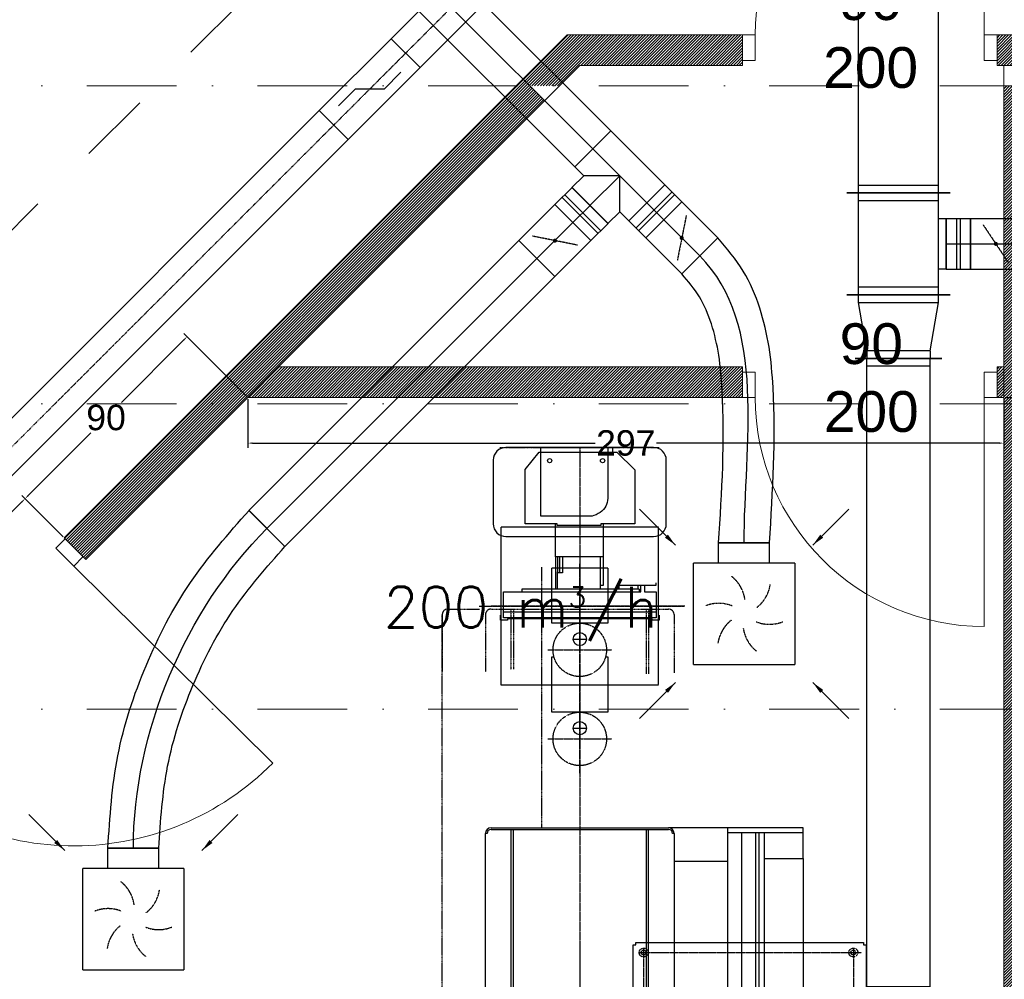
# Model space of a CAD drawing. Header units: millimetres. Extents: x -4612887 to -4536833, y -5457376 to -5415716.
# Tile 105 of 144: x -4585322 to -4581453, y -5433426 to -5429654. Entities that reach past the tile are written whole.
import ezdxf

# ---------------------------------------------------------------- set-up
doc = ezdxf.new("R2010")
doc.units = ezdxf.units.MM
doc.header["$MEASUREMENT"] = 0
for name, pattern in [('AXES', [2, 1.25, -0.25, 0.25, -0.25]), ('CACHE', [0.375, 0.25, -0.125]), ('CONTINU', [0]), ('DASHDOT', [1, 0.5, -0.25, 0, -0.25]), ('DASHED', [0.75, 0.5, -0.25]), ('DISCONTINU', [0.75, 0.5, -0.25]), ('DOT_CENTER', [2, 1.25, -0.25, 0.25, -0.25]), ('Kropki i Kreski', [670.277762, 352.777767, -176.388884, 0, -141.111112]), ('Przerywana', [564.444447, 282.222223, -282.222223])]:
    doc.linetypes.add(name, pattern=pattern)
doc.layers.get('0').update_dxf_attribs({"color": 8, "lineweight": 18})
for name, color, linetype in [('ENCOMBREMENT', 3, 'DISCONTINU'), ('FLUID-N1-SYM', 7, 'Continuous'), ('FLUID-N3-SYM', 7, 'Continuous'), ('FLUID-W3-SYM', 7, 'Continuous'), ('LOC', 4, 'CONTINU'), ('PLAN', 7, 'CONTINU'), ('RESERV', 2, 'CONTINU'), ('RESERVATIONS', 2, 'Continuous'), ('T-ELEVATRIC', 2, 'Continuous')]:
    doc.layers.add(name, color=color, linetype=linetype)
for name, color, linetype, lineweight in [('FLUID-N1', 7, 'Continuous', 30), ('FLUID-N3', 7, 'Continuous', 30), ('FLUID-W3', 7, 'Continuous', 30), ('FLUID-W3-160-ARRGR', 7, 'Continuous', 25), ('FLUID-Zmiany', 7, 'Continuous', 50), ('Osie', 8, 'Continuous', 18), ('TECHNOLOGIA', 8, 'Continuous', 18), ('Wymiarowanie', 8, 'Continuous', 18), ('Ściany wewnętrzne', 7, 'Continuous', 18)]:
    doc.layers.add(name, color=color, linetype=linetype, lineweight=lineweight)
doc.styles.add('ARIAL', font='arial.ttf')
doc.styles.add('FDBES', font='simplex.shx')
doc.linetypes.add('ZIGZAG', pattern='A,0.0001,-0.2,[131,ltypeshp.shx,S=0.2,R=0,X=-0.2,Y=0],-0.4,[131,ltypeshp.shx,S=0.2,R=180,X=0.2,Y=0],-0.2', length=0.8001)
doc.dimstyles.new('FDBES', dxfattribs={"dimscale": 50, "dimtxt": 4, "dimasz": 2.5, "dimexe": 0.8, "dimexo": 2, "dimgap": 1, "dimtad": 1, "dimdsep": 46, "dimtxsty": 'FDBES', "dimcen": 2.5, "dimclrd": 4, "dimclre": 5, "dimadec": 0, "dimazin": 0, "dimtfac": 1, "dimtmove": 0, "dimatfit": 3, "dimfxl": 1, "dimarcsym": 0})
doc.dimstyles.get("Standard").update_dxf_attribs({"dimscale": 100, "dimtxt": 1, "dimasz": 0.18, "dimexe": 0.18, "dimexo": 0.0625, "dimgap": 0.09, "dimtad": 0, "dimtih": 1, "dimtoh": 1, "dimdec": 0, "dimlfac": 0.1, "dimzin": 0, "dimdsep": 46, "dimtxsty": 'ARIAL', "dimcen": 0.09, "dimclrt": 2, "dimadec": 0, "dimazin": 0, "dimtfac": 1, "dimtdec": 4, "dimtofl": 0, "dimtmove": 0, "dimatfit": 3, "dimfxl": 1, "dimtolj": 1, "dimtzin": 0, "dimarcsym": 0})

# ---------------------------------------------------------------- blocks, each defined once
blk = doc.blocks.new('*U538')
at = {"color": 0, "linetype": 'ByBlock', "lineweight": -2}
for p, q in [((-199, -199), (-199, 199)), ((199, 199), (-199, 199)), ((199, 199), (199, -199)), ((-199, -199), (199, -199)), ((-100, -199), (-100, -279)), ((100, -199), (100, -279))]:
    blk.add_line(p, q, dxfattribs=at)
at = {"color": 22, "linetype": 'Continuous', "lineweight": -2}
blk.add_line((100, -279), (-100, -279), dxfattribs=at)
at = {"color": 7, "linetype": 'DASHED'}
for centre, start, end in [((-135.9, 36.4), 8.1986, 51.8014), ((-36.4, 135.9), 308.1986, 351.8014), ((-99.5, -99.5), 68.1986, 111.8014), ((36.4, -135.9), 128.1986, 171.8014), ((99.5, 99.5), 248.1986, 291.8014), ((135.9, -36.4), 188.1986, 231.8014)]:
    blk.add_arc(centre, 140.7, start, end, dxfattribs=at)
blk = doc.blocks.new('*U540')
at = {"color": 0, "linetype": 'ByBlock', "lineweight": -2}
for p, q in [((-199, -199), (-199, 199)), ((199, 199), (-199, 199)), ((199, 199), (199, -199)), ((-199, -199), (199, -199)), ((-100, -199), (-100, -279)), ((100, -199), (100, -279))]:
    blk.add_line(p, q, dxfattribs=at)
at = {"color": 22, "linetype": 'Continuous', "lineweight": -2}
blk.add_line((100, -279), (-100, -279), dxfattribs=at)
at = {"color": 7, "linetype": 'DASHED'}
for centre, start, end in [((-135.9, 36.4), 8.1986, 51.8014), ((-36.4, 135.9), 308.1986, 351.8014), ((-99.5, -99.5), 68.1986, 111.8014), ((36.4, -135.9), 128.1986, 171.8014), ((99.5, 99.5), 248.1986, 291.8014), ((135.9, -36.4), 188.1986, 231.8014)]:
    blk.add_arc(centre, 140.7, start, end, dxfattribs=at)
blk = doc.blocks.new('*U530')
at = {"color": 22, "linetype": 'Continuous', "lineweight": -2}
for p, q in [((-2450, -100), (-2450, 100)), ((2450, 100), (2450, -100))]:
    blk.add_line(p, q, dxfattribs=at)
at = {"color": 0, "linetype": 'ByBlock', "lineweight": -2}
for p, q in [((-2450, 100), (2450, 100)), ((-2450, -100), (2450, -100))]:
    blk.add_line(p, q, dxfattribs=at)
at = {"layer": 'FLUID-W3-SYM', "color": 7, "linetype": 'Continuous'}
blk.add_line((-2450, 0), (2450, 0), dxfattribs=at)
blk = doc.blocks.new('*U534')
at = {"color": 22, "linetype": 'Continuous', "lineweight": -2}
for p, q in [((-100, 165), (100, 165)), ((-150, -100), (-150, 100)), ((150, 100), (150, -100))]:
    blk.add_line(p, q, dxfattribs=at)
at = {"color": 0, "linetype": 'ByBlock', "lineweight": -2}
for p, q in [((-100, 165), (-100, 100)), ((100, 100), (100, 165)), ((-100, 100), (-150, 100)), ((150, 100), (100, 100)), ((150, -100), (-150, -100))]:
    blk.add_line(p, q, dxfattribs=at)
at = {"color": 7, "linetype": 'Continuous'}
for p, q in [((-100, 100), (0, 0)), ((0, 0), (100, 100))]:
    blk.add_line(p, q, dxfattribs=at)
at = {"layer": 'FLUID-W3-SYM', "color": 7, "linetype": 'Continuous'}
for p, q in [((0, 0), (0, 165)), ((-150, 0), (150, 0))]:
    blk.add_line(p, q, dxfattribs=at)
blk = doc.blocks.new('*U533')
at = {"color": 22, "linetype": 'Continuous', "lineweight": -2}
for p, q in [((-100, -100), (-100, 100)), ((100, 100), (100, -100))]:
    blk.add_line(p, q, dxfattribs=at)
at = {"color": 0, "linetype": 'ByBlock', "lineweight": -2}
for p, q in [((-100, 100), (100, 100)), ((-100, -100), (100, -100))]:
    blk.add_line(p, q, dxfattribs=at)
at = {"color": 7, "linetype": 'DASHED'}
blk.add_line((-50, 75), (50, -75), dxfattribs=at)
at = {"color": 7, "linetype": 'Continuous'}
blk.add_lwpolyline([(-4, 0, 8, 8, 1), (4, 0, 8, 8, 1)], format="xyseb", close=True, dxfattribs=at)
at = {"layer": 'FLUID-W3-SYM', "color": 7, "linetype": 'Continuous'}
blk.add_line((-100, 0), (100, 0), dxfattribs=at)
blk = doc.blocks.new('*U532')
at = {"color": 22, "linetype": 'Continuous', "lineweight": -2}
for p, q in [((-47.5, -100), (-47.5, 100)), ((47.5, 100), (47.5, -100))]:
    blk.add_line(p, q, dxfattribs=at)
at = {"color": 0, "linetype": 'ByBlock', "lineweight": -2}
for p, q in [((-47.5, 100), (47.5, 100)), ((-47.5, -100), (47.5, -100))]:
    blk.add_line(p, q, dxfattribs=at)
at = {"color": 7, "linetype": 'Continuous'}
for p, q in [((-7.5, 100), (-7.5, -100)), ((7.5, 100), (7.5, -100))]:
    blk.add_line(p, q, dxfattribs=at)
at = {"layer": 'FLUID-W3-SYM', "color": 7, "linetype": 'Continuous'}
blk.add_line((-47.5, 0), (47.5, 0), dxfattribs=at)
blk = doc.blocks.new('*U536')
at = {"color": 22, "linetype": 'Continuous', "lineweight": -2}
for p, q in [((-100, -100), (-100, 100)), ((100, 100), (100, -100))]:
    blk.add_line(p, q, dxfattribs=at)
at = {"color": 0, "linetype": 'ByBlock', "lineweight": -2}
for p, q in [((-100, 100), (100, 100)), ((-100, -100), (100, -100))]:
    blk.add_line(p, q, dxfattribs=at)
at = {"color": 7, "linetype": 'DASHED'}
blk.add_line((-50, 75), (50, -75), dxfattribs=at)
at = {"color": 7, "linetype": 'Continuous'}
blk.add_lwpolyline([(-4, 0, 8, 8, 1), (4, 0, 8, 8, 1)], format="xyseb", close=True, dxfattribs=at)
at = {"layer": 'FLUID-W3-SYM', "color": 7, "linetype": 'Continuous'}
blk.add_line((-100, 0), (100, 0), dxfattribs=at)
blk = doc.blocks.new('*U531')
at = {"color": 22, "linetype": 'Continuous', "lineweight": -2}
for p, q in [((-47.5, -100), (-47.5, 100)), ((47.5, 100), (47.5, -100))]:
    blk.add_line(p, q, dxfattribs=at)
at = {"color": 0, "linetype": 'ByBlock', "lineweight": -2}
for p, q in [((-47.5, 100), (47.5, 100)), ((-47.5, -100), (47.5, -100))]:
    blk.add_line(p, q, dxfattribs=at)
at = {"color": 7, "linetype": 'Continuous'}
for p, q in [((-7.5, 100), (-7.5, -100)), ((7.5, 100), (7.5, -100))]:
    blk.add_line(p, q, dxfattribs=at)
at = {"layer": 'FLUID-W3-SYM', "color": 7, "linetype": 'Continuous'}
blk.add_line((-47.5, 0), (47.5, 0), dxfattribs=at)
blk = doc.blocks.new('*U535')
at = {"color": 22, "linetype": 'Continuous', "lineweight": -2}
for p, q in [((-750, -100), (-750, 100)), ((750, 100), (750, -100))]:
    blk.add_line(p, q, dxfattribs=at)
at = {"color": 0, "linetype": 'ByBlock', "lineweight": -2}
for p, q in [((-750, 100), (750, 100)), ((-750, -100), (750, -100))]:
    blk.add_line(p, q, dxfattribs=at)
at = {"layer": 'FLUID-W3-SYM', "color": 7, "linetype": 'Continuous'}
blk.add_line((-750, 0), (750, 0), dxfattribs=at)
blk = doc.blocks.new('*U537')
at = {"color": 22, "linetype": 'Continuous', "lineweight": -2}
for p, q in [((-70.7, -70.7), (70.7, 70.7)), ((274.2, -1127.6), (74.2, -1127.6))]:
    blk.add_line(p, q, dxfattribs=at)
at = {"color": 22, "linetype": 'ZIGZAG', "lineweight": -2, "ltscale": 50}
for points in [[(274.2, -1127.6), (287.8, -517.1), (272.1, -359), (235.7, -205.1), (171, -59.6), (70.7, 70.7)], [(74.2, -1127.6), (88.1, -527), (74.5, -390.3), (45.6, -267.2), (-1.6, -160.6), (-70.7, -70.7)]]:
    blk.add_spline(points, degree=3, dxfattribs=at)
at = {"layer": 'FLUID-W3-SYM', "color": 7, "linetype": 'Continuous', "start_tangent": (0, 1), "end_tangent": (-0.707107, 0.707107)}
blk.add_spline([(174.2, -1127.6), (0, 0)], degree=3, dxfattribs=at)
blk = doc.blocks.new('*U539')
at = {"color": 22, "linetype": 'Continuous', "lineweight": -2}
for p, q in [((-70.7, 70.7), (70.7, -70.7)), ((-425.2, -1256.4), (-625.2, -1256.4))]:
    blk.add_line(p, q, dxfattribs=at)
at = {"color": 22, "linetype": 'ZIGZAG', "lineweight": -2, "ltscale": 50}
for points in [[(-625.2, -1256.4), (-586.1, -893), (-475.2, -539.6), (-300.9, -212.8), (-70.7, 70.7)], [(-425.2, -1256.4), (-390.5, -934.4), (-290.8, -617), (-134, -323), (70.7, -70.7)]]:
    blk.add_spline(points, degree=3, dxfattribs=at)
at = {"layer": 'FLUID-W3-SYM', "color": 7, "linetype": 'Continuous', "start_tangent": (0, 1), "end_tangent": (0.707107, 0.707107)}
blk.add_spline([(-525.2, -1256.4), (0, 0)], degree=3, dxfattribs=at)
blk = doc.blocks.new('*U1157')
at = {"color": 134, "linetype": 'Continuous', "lineweight": -2}
for p, q in [((125, 202.5), (125, -202.5)), ((-125, -170), (-125, 170))]:
    blk.add_line(p, q, dxfattribs=at)
at = {"color": 0, "linetype": 'ByBlock', "lineweight": -2}
for p, q in [((-95, 125), (95, 157.5)), ((95, 157.5), (125, 157.5)), ((-95, 125), (-125, 125)), ((-95, -125), (-125, -125)), ((-95, -125), (95, -157.5)), ((95, -157.5), (125, -157.5))]:
    blk.add_line(p, q, dxfattribs=at)
at = {"color": 7, "linetype": 'Continuous'}
for p, q in [((95, 157.5), (95, -157.5)), ((-95, -125), (-95, 125))]:
    blk.add_line(p, q, dxfattribs=at)
blk = doc.blocks.new('*U1155')
at = {"color": 134, "linetype": 'Continuous', "lineweight": -2}
for p, q in [((-200, -202.5), (-200, 202.5)), ((200, 202.5), (200, -202.5)), ((100, -187.5), (-100, -187.5))]:
    blk.add_line(p, q, dxfattribs=at)
at = {"color": 0, "linetype": 'ByBlock', "lineweight": -2}
for p, q in [((-200, 157.5), (200, 157.5)), ((-200, -157.5), (200, -157.5)), ((-100, -187.5), (-100, -157.5)), ((100, -157.5), (100, -187.5))]:
    blk.add_line(p, q, dxfattribs=at)
at = {"color": 7, "linetype": 'Continuous'}
for p, q in [((-170, -157.5), (-170, 157.5)), ((170, 157.5), (170, -157.5))]:
    blk.add_line(p, q, dxfattribs=at)
blk = doc.blocks.new('*U290')
at = {"color": 134, "linetype": 'Continuous', "lineweight": -2}
for p, q in [((-100, -100), (-100, 100)), ((100, 100), (100, -100))]:
    blk.add_line(p, q, dxfattribs=at)
at = {"color": 0, "linetype": 'ByBlock', "lineweight": -2}
for p, q in [((-100, 100), (100, 100)), ((-100, -100), (100, -100))]:
    blk.add_line(p, q, dxfattribs=at)
at = {"color": 7, "linetype": 'DASHED'}
blk.add_line((-50, 75), (50, -75), dxfattribs=at)
at = {"color": 7, "linetype": 'Continuous'}
blk.add_lwpolyline([(-4, 0, 8, 8, 1), (4, 0, 8, 8, 1)], format="xyseb", close=True, dxfattribs=at)
at = {"layer": 'FLUID-N3-SYM', "color": 7, "linetype": 'Continuous'}
blk.add_line((-100, 0), (100, 0), dxfattribs=at)
blk = doc.blocks.new('*U291')
at = {"color": 134, "linetype": 'Continuous', "lineweight": -2}
for p, q in [((-47.5, -100), (-47.5, 100)), ((47.5, 100), (47.5, -100))]:
    blk.add_line(p, q, dxfattribs=at)
at = {"color": 0, "linetype": 'ByBlock', "lineweight": -2}
for p, q in [((-47.5, 100), (47.5, 100)), ((-47.5, -100), (47.5, -100))]:
    blk.add_line(p, q, dxfattribs=at)
at = {"color": 7, "linetype": 'Continuous'}
for p, q in [((-7.5, 100), (-7.5, -100)), ((7.5, 100), (7.5, -100))]:
    blk.add_line(p, q, dxfattribs=at)
at = {"layer": 'FLUID-N3-SYM', "color": 7, "linetype": 'Continuous'}
blk.add_line((-47.5, 0), (47.5, 0), dxfattribs=at)
blk = doc.blocks.new('*U1154')
at = {"color": 134, "linetype": 'Continuous', "lineweight": -2}
for p, q in [((-927.5, -202.5), (-927.5, 202.5)), ((927.5, 202.5), (927.5, -202.5))]:
    blk.add_line(p, q, dxfattribs=at)
at = {"color": 0, "linetype": 'ByBlock', "lineweight": -2}
for p, q in [((-927.5, 157.5), (927.5, 157.5)), ((-927.5, -157.5), (927.5, -157.5))]:
    blk.add_line(p, q, dxfattribs=at)
at = {"color": 7, "linetype": 'Continuous'}
for p, q in [((-897.5, -157.5), (-897.5, 157.5)), ((897.5, 157.5), (897.5, -157.5))]:
    blk.add_line(p, q, dxfattribs=at)
blk = doc.blocks.new('*U965')
at = {"color": 0, "linetype": 'ByBlock', "lineweight": -2}
for p, q in [((-4950, 80), (4950, 80)), ((-4950, -80), (4950, -80))]:
    blk.add_line(p, q, dxfattribs=at)
at = {"color": 162, "linetype": 'Continuous', "lineweight": -2}
blk.add_line((4950, 80), (4950, -80), dxfattribs=at)
at = {"layer": 'FLUID-N1-SYM', "color": 7, "linetype": 'DASHDOT'}
blk.add_line((-4950, 0), (4950, 0), dxfattribs=at)
blk = doc.blocks.new('*U966')
at = {"color": 162, "linetype": 'Continuous', "lineweight": -2}
for p, q in [((-200, -80), (-200, 80)), ((200, 80), (200, -80))]:
    blk.add_line(p, q, dxfattribs=at)
at = {"color": 0, "linetype": 'ByBlock', "lineweight": -2}
for p, q in [((-200, 80), (200, 80)), ((-200, -80), (200, -80))]:
    blk.add_line(p, q, dxfattribs=at)
at = {"layer": 'FLUID-N1-SYM', "color": 7, "linetype": 'DASHDOT'}
blk.add_line((-200, 0), (200, 0), dxfattribs=at)
blk = doc.blocks.new('*U972')
at = {"color": 162, "linetype": 'Continuous', "lineweight": -2}
for p, q in [((-200, -80), (-200, 80)), ((200, 80), (200, -80))]:
    blk.add_line(p, q, dxfattribs=at)
at = {"color": 0, "linetype": 'ByBlock', "lineweight": -2}
for p, q in [((200, 80), (-200, 80)), ((200, -80), (-200, -80))]:
    blk.add_line(p, q, dxfattribs=at)
at = {"color": 7, "linetype": 'Continuous'}
for p, q in [((-40, 40), (-133.3, 40)), ((40, -40), (-40, 40)), ((133.3, -40), (40, -40))]:
    blk.add_line(p, q, dxfattribs=at)
at = {"layer": 'FLUID-N1-SYM', "color": 7, "linetype": 'DASHDOT'}
blk.add_line((200, 0), (-200, 0), dxfattribs=at)
blk = doc.blocks.new('*U1156')
at = {"color": 134, "linetype": 'Continuous', "lineweight": -2}
for p, q in [((-1250, -170), (-1250, 170)), ((1250, 170), (1250, -170))]:
    blk.add_line(p, q, dxfattribs=at)
at = {"color": 0, "linetype": 'ByBlock', "lineweight": -2}
for p, q in [((-1250, 125), (1250, 125)), ((-1250, -125), (1250, -125))]:
    blk.add_line(p, q, dxfattribs=at)
at = {"color": 7, "linetype": 'Continuous'}
for p, q in [((-1220, -125), (-1220, 125)), ((1220, 125), (1220, -125))]:
    blk.add_line(p, q, dxfattribs=at)
blk = doc.blocks.new('d90')
at = {"layer": 'Ściany wewnętrzne', "color": 2, "linetype": 'Continuous'}
for p, q in [((-4582061.6, -5429534.4), (-4582061.6, -5428634.4)), ((-4582961.6, -5429534.4), (-4583011.6, -5429534.4)), ((-4582961.6, -5429634.4), (-4582961.6, -5429534.4)), ((-4582011.6, -5429534.4), (-4582061.6, -5429534.4)), ((-4582061.6, -5429534.4), (-4582061.6, -5429634.4)), ((-4583011.6, -5429634.4), (-4582961.6, -5429634.4)), ((-4582061.6, -5429634.4), (-4582011.6, -5429634.4))]:
    blk.add_line(p, q, dxfattribs=at)
blk.add_arc((-4582061.6, -5429534.4), 900, 90, 180, dxfattribs=at)
blk = doc.blocks.new('d110')
at = {"layer": 'Ściany wewnętrzne', "color": 2, "linetype": 'Continuous'}
for p, q in [((-4582681.7, -5429734.1), (-4582631.7, -5429734.1)), ((-4582631.7, -5429734.1), (-4582631.7, -5429834.1)), ((-4581531.7, -5429834.1), (-4581531.7, -5429734.1)), ((-4581531.7, -5429734.1), (-4581481.7, -5429734.1)), ((-4582631.7, -5429834.1), (-4582681.7, -5429834.1)), ((-4581481.7, -5429834.1), (-4581531.7, -5429834.1)), ((-4581531.7, -5429834.1), (-4581531.7, -5430934.1))]:
    blk.add_line(p, q, dxfattribs=at)
blk.add_arc((-4581531.7, -5429834.1), 1100, 180, 270, dxfattribs=at)
blk = doc.blocks.new('*D1173')
at = {"layer": 'Defpoints', "color": 0}
for p in [(-4581455.7, -5431139), (-4580779.3, -5431139), (-4581455.7, -5436608.5)]:
    blk.add_point(p, dxfattribs=at)
at = {"layer": 'Wymiarowanie', "color": 0, "lineweight": -2}
for p, q in [((-4581449.4, -5431139), (-4580761.3, -5431139)), ((-4580779.3, -5431157), (-4580779.3, -5433813.9)), ((-4580779.3, -5436590.5), (-4580779.3, -5433933.6)), ((-4581449.4, -5436608.5), (-4580761.3, -5436608.5))]:
    blk.add_line(p, q, dxfattribs=at)
at = {"layer": 'Wymiarowanie', "color": 0}
for points in [[(-4580776.3, -5431157), (-4580782.3, -5431157), (-4580779.3, -5431139)], [(-4580782.3, -5436590.5), (-4580776.3, -5436590.5), (-4580779.3, -5436608.5)]]:
    blk.add_solid(points, dxfattribs=at)
at = {"layer": 'Wymiarowanie', "color": 2, "insert": (-4580779.3, -5433873.8), "char_height": 100, "attachment_point": 5, "style": 'ARIAL'}
blk.add_mtext('\\A1;547', dxfattribs=at)
blk = doc.blocks.new('*D1174')
at = {"layer": 'Defpoints', "color": 0}
for p in [(-4584425.7, -5431139), (-4581455.7, -5431139), (-4581455.7, -5431318.2)]:
    blk.add_point(p, dxfattribs=at)
at = {"layer": 'Wymiarowanie', "color": 0, "lineweight": -2}
for p, q in [((-4584425.7, -5431145.3), (-4584425.7, -5431336.2)), ((-4581455.7, -5431145.3), (-4581455.7, -5431336.2)), ((-4584407.7, -5431318.2), (-4583061, -5431318.2)), ((-4581473.7, -5431318.2), (-4582820.4, -5431318.2))]:
    blk.add_line(p, q, dxfattribs=at)
at = {"layer": 'Wymiarowanie', "color": 0}
for points in [[(-4584407.7, -5431315.2), (-4584407.7, -5431321.2), (-4584425.7, -5431318.2)], [(-4581473.7, -5431321.2), (-4581473.7, -5431315.2), (-4581455.7, -5431318.2)]]:
    blk.add_solid(points, dxfattribs=at)
at = {"layer": 'Wymiarowanie', "color": 2, "insert": (-4582940.7, -5431318.2), "char_height": 100, "attachment_point": 5, "style": 'ARIAL'}
blk.add_mtext('\\A1;297', dxfattribs=at)
blk = doc.blocks.new('*D1176')
at = {"layer": 'Defpoints', "color": 0}
for p in [(-4585301.1, -5431536.4), (-4585146.9, -5431690.6), (-4585910.6, -5432624)]:
    blk.add_point(p, dxfattribs=at)
at = {"layer": 'Wymiarowanie', "color": 0, "lineweight": -2}
for p, q in [((-4585151.4, -5431686.2), (-4585313.8, -5431523.7)), ((-4585313.8, -5431549.2), (-4585665.3, -5431900.7)), ((-4586136.9, -5432372.2), (-4585785.4, -5432020.8)), ((-4585915, -5432619.5), (-4586162.3, -5432372.2))]:
    blk.add_line(p, q, dxfattribs=at)
at = {"layer": 'Wymiarowanie', "color": 0}
for points in [[(-4585311.7, -5431551.3), (-4585315.9, -5431547.1), (-4585301.1, -5431536.4)], [(-4586139, -5432370.1), (-4586134.8, -5432374.4), (-4586149.6, -5432385)]]:
    blk.add_solid(points, dxfattribs=at)
at = {"layer": 'Wymiarowanie', "color": 2, "insert": (-4585725.3, -5431960.7), "char_height": 100, "attachment_point": 5, "style": 'ARIAL'}
blk.add_mtext('\\A1;120', dxfattribs=at)
blk = doc.blocks.new('*D1177')
at = {"layer": 'Defpoints', "color": 0}
for p in [(-4584664.7, -5430900), (-4584425.7, -5431139), (-4585146.9, -5431690.6)]:
    blk.add_point(p, dxfattribs=at)
at = {"layer": 'Wymiarowanie', "color": 0, "lineweight": -2}
for p, q in [((-4584430.1, -5431134.6), (-4584677.4, -5430887.3)), ((-4584677.4, -5430912.8), (-4584922.8, -5431158.2)), ((-4585288.4, -5431523.7), (-4585042.9, -5431278.3)), ((-4585151.4, -5431686.2), (-4585313.8, -5431523.7))]:
    blk.add_line(p, q, dxfattribs=at)
at = {"layer": 'Wymiarowanie', "color": 0}
for points in [[(-4584675.3, -5430914.9), (-4584679.5, -5430910.7), (-4584664.7, -5430900)], [(-4585290.5, -5431521.6), (-4585286.2, -5431525.8), (-4585301.1, -5431536.4)]]:
    blk.add_solid(points, dxfattribs=at)
at = {"layer": 'Wymiarowanie', "color": 2, "insert": (-4584982.9, -5431218.2), "char_height": 100, "attachment_point": 5, "style": 'ARIAL'}
blk.add_mtext('\\A1;90', dxfattribs=at)
blk = doc.blocks.new('*X1183')
at = {"color": 0}
for p, q in [((25155.6, 12737.1), (25282.4, 12863.9)), ((25157.6, 12747.9), (25271.6, 12861.9)), ((25259.8, 12832.4), (25292.4, 12865)), ((25281.1, 12844.9), (25301.7, 12865.4)), ((25318.1, 12855.3), (25326.5, 12863.8)), ((25327.7, 12856.1), (25334, 12862.4)), ((25336.6, 12856.2), (25341.2, 12860.8)), ((25345, 12855.7), (25348.1, 12858.8)), ((25154.1, 12717.8), (25219.6, 12783.4)), ((25154.5, 12727.1), (25232, 12804.6)), ((25174.8, 12791.6), (25227.9, 12844.7)), ((25155.7, 12693), (25209.1, 12746.4)), ((25157.1, 12685.5), (25208.3, 12736.8)), ((25158.7, 12678.3), (25208.3, 12727.8)), ((25161.2, 12671.9), (25208.8, 12719.5)), ((25175.1, 12659.3), (25213.2, 12697.4)), ((25182, 12657.4), (25215.2, 12690.6)), ((25190.8, 12657.3), (25215.2, 12681.8))]:
    blk.add_line(p, q, dxfattribs=at)
blk = doc.blocks.new('A$C037368EF')
at = {"layer": 'RESERV', "color": 6}
blk.add_circle((75.5, 75.5), 75.5, dxfattribs=at)
at = {"layer": 'RESERV'}
for centre, radius, start, end in [((90.1, 83.4), 62, 68.2194, 194.8886), ((16.7, 60.8), 15, 195.6208, 26.8285)]:
    blk.add_arc(centre, radius, start, end, dxfattribs=at)
at = {"layer": 'RESERV', "color": 2, "xscale": 0.5, "yscale": 0.5, "zscale": 0.5}
blk.add_blockref('*X1183', (-12576.8, -6282.1), dxfattribs=at)
blk = doc.blocks.new('A$C39C95289')
at = {"layer": 'RESERVATIONS', "color": 6, "linetype": 'Continuous'}
for p, q in [((-600, 10), (-600, 905)), ((-600, 905), (-590, 905)), ((-590, 905), (-590, 915)), ((-590, 915), (-123, 915)), ((-93, 915), (93, 915)), ((123, 915), (590, 915)), ((590, 915), (590, 905)), ((590, 905), (600, 905)), ((600, 905), (600, 10)), ((-590, 10), (-600, 10)), ((-590, 0), (-590, 10)), ((590, 0), (-590, 0)), ((600, 10), (590, 10)), ((590, 10), (590, 0))]:
    blk.add_line(p, q, dxfattribs=at)
blk = doc.blocks.new('PlaqueT90CE')
at = {"layer": 'RESERVATIONS', "color": 6, "linetype": 'AXES'}
for p, q in [((0, 1442.6), (0, -512.6)), ((-587.8, 0), (587.8, 0))]:
    blk.add_line(p, q, dxfattribs=at)
at = {"layer": 'RESERVATIONS', "color": 2, "linetype": 'DOT_CENTER'}
for p, q in [((-108, 1081.6), (-108, 1222.3)), ((108, 1222.3), (108, 1081.6)), ((-96.1, 1181), (-120.3, 1181)), ((-113.4, 1181), (-102.6, 1181)), ((-108, 1088.6), (-108, 1186.4)), ((-108, 1175.6), (-108, 1186.4)), ((119.9, 1181), (95.7, 1181)), ((102.6, 1181), (113.4, 1181)), ((108, 1088.6), (108, 1186.4)), ((108, 1175.6), (108, 1186.4)), ((-95.9, 1101), (-120.3, 1101)), ((-113.4, 1101), (-102.6, 1101)), ((-108, 1095.6), (-108, 1106.4)), ((120.1, 1101), (95.7, 1101)), ((102.6, 1101), (113.4, 1101)), ((108, 1095.6), (108, 1106.4))]:
    blk.add_line(p, q, dxfattribs=at)
at = {"layer": 'RESERVATIONS', "color": 6, "linetype": 'Continuous'}
for p, q in [((-93, 1195), (-123, 1195)), ((-123, 1087), (-123, 1195)), ((-93, 1087), (-93, 1195)), ((93, 1087), (93, 1195)), ((123, 1195), (93, 1195)), ((123, 1087), (123, 1195)), ((-93, 1087), (-123, 1087)), ((123, 1087), (93, 1087))]:
    blk.add_line(p, q, dxfattribs=at)
at = {"layer": 'RESERVATIONS', "color": 3, "linetype": 'AXES'}
for p, q in [((-560, 236.6), (-560, 1107.3)), ((560, 236.6), (560, 1107.3)), ((-578.5, 1075), (574.4, 1075)), ((-195.8, 1021), (-224.2, 1021)), ((-210, 1006.8), (-210, 1035.2)), ((224.2, 1021), (195.8, 1021)), ((210, 1006.8), (210, 1035.2)), ((-210, 482.8), (-210, 511.2)), ((210, 482.8), (210, 511.2)), ((-195.8, 497), (-224.2, 497)), ((224.2, 497), (195.8, 497)), ((-578.5, 251), (574.4, 251)), ((-195.8, 251), (-224.2, 251)), ((-210, 236.8), (-210, 265.2)), ((224.2, 251), (195.8, 251)), ((210, 236.8), (210, 265.2))]:
    blk.add_line(p, q, dxfattribs=at)
at = {"layer": 'RESERVATIONS', "color": 2}
for p, q in [((-195, 1036), (-225, 1036)), ((-225, 1036), (-225, 236)), ((-195, 1036), (-195, 236)), ((-100, 1006), (-100, 1036)), ((100, 1006), (100, 1036)), ((225, 1036), (195, 1036)), ((195, 1036), (195, 236)), ((225, 1036), (225, 236)), ((-195, 236), (-225, 236)), ((-100, 236), (-100, 266)), ((100, 236), (100, 266)), ((225, 236), (195, 236))]:
    blk.add_line(p, q, dxfattribs=at)
at = {"layer": 'RESERVATIONS'}
for p, q in [((-100, 1036), (100, 1036)), ((-100, 1036), (100, 1036)), ((-100, 1006), (100, 1006)), ((-100, 1006), (100, 1006)), ((-100, 266), (100, 266)), ((-100, 236), (100, 236))]:
    blk.add_line(p, q, dxfattribs=at)
at = {"layer": 'RESERVATIONS', "color": 2, "linetype": 'Continuous'}
for centre, radius in [((-108, 1181), 4.5), ((108, 1181), 4.5), ((-108, 1101), 4.5), ((108, 1101), 4.5), ((-210, 1021), 6.8), ((210, 1021), 6.8), ((-210, 497), 6.8), ((210, 497), 6.8), ((-210, 251), 6.8), ((210, 251), 6.8)]:
    blk.add_circle(centre, radius, dxfattribs=at)
at = {"layer": 'RESERVATIONS', "color": 6, "linetype": 'DASHED'}
for centre, radius in [((-560, 1075), 17.5), ((-560, 1075), 9.5), ((560, 1075), 17.5), ((560, 1075), 9.5), ((-560, 251), 17.5), ((-560, 251), 9.5), ((560, 251), 17.5), ((560, 251), 9.5)]:
    blk.add_circle(centre, radius, dxfattribs=at)
at = {"layer": 'RESERVATIONS'}
for name, p in [('A$C037368EF', (-75.5, 1124.5)), ('A$C39C95289', (0, 210))]:
    blk.add_blockref(name, p, dxfattribs=at)
blk = doc.blocks.new('Table ELEVATRICE T90CE')
at = {"layer": 'PLAN', "color": 4, "linetype": 'Continuous'}
for p, q in [((-1030, 878), (-1050, 878)), ((-1050, 878), (-1050, 581)), ((-930, 878), (-1030, 878)), ((-930, 878), (-173, 878)), ((-1050, 581), (-1050, 348.5)), ((-1050, -348.5), (-1050, 348.5)), ((-1028, 370.5), (-114, 370.5)), ((1028, -370.5), (-1028, -370.5))]:
    blk.add_line(p, q, dxfattribs=at)
at = {"layer": 'PLAN', "color": 2, "linetype": 'Continuous'}
for p, q in [((-1030, 878), (-1030, 725)), ((-930, 725), (-930, 878)), ((-1030, 725), (-114, 725)), ((-1030, 725), (-1030, 705)), ((-114, 705), (-1030, 705)), ((-1030, 705), (-1030, 690)), ((-1030, 690), (-114, 690)), ((-1030, 690), (-1030, 581)), ((-1030, 636), (-114, 636)), ((-1050, 581), (-1030, 581)), ((-1030, 581), (-114, 581)), ((-918, 581), (-918, 370.5)), ((-200.4, 270.5), (-1044, 270.5)), ((-1044, -270.5), (1044, -270.5))]:
    blk.add_line(p, q, dxfattribs=at)
at = {"layer": 'PLAN', "color": 2, "linetype": 'DASHED'}
for p, q in [((-1910, -348.5), (-1910, 348.5)), ((-1888, 370.5), (-1659.5, 370.5)), ((-1910, 270.5), (-1655.1, 270.5)), ((-1910, 260.5), (-1655.6, 260.5)), ((-1910, -260.5), (-1674.2, -260.5)), ((-1910, -270.5), (-1672.6, -270.5)), ((-1888, -370.5), (-1663.7, -370.5)), ((-1910, -518.5), (-1910, -394.4)), ((1178, -540.5), (-1888, -540.5)), ((-1888, -540.5), (-1663.7, -540.5))]:
    blk.add_line(p, q, dxfattribs=at)
at = {"layer": 'PLAN', "color": 3, "linetype": 'Continuous'}
for p, q in [((-1044, -348.5), (-1044, 348.5)), ((-1028, 370.5), (-1028, 364.5)), ((-1044, 260.5), (-202.3, 260.5)), ((1044, -260.5), (-1044, -260.5)), ((-1028, -364.5), (-1028, -370.5))]:
    blk.add_line(p, q, dxfattribs=at)
at = {"layer": 'PLAN', "color": 3, "linetype": 'AXES'}
for p, q in [((-1749.7, -125.3), (-1749.7, 125.3)), ((-1399.7, -125.3), (-1399.7, 125.3)), ((-1265.4, 0), (-2087.9, 0))]:
    blk.add_line(p, q, dxfattribs=at)
at = {"layer": 'PLAN', "color": 2, "linetype": 'CACHE'}
for p, q in [((-1722, 101.3), (-1722, 110)), ((-1722, 110), (-1505, 110)), ((-1505, 110), (-1505, -110)), ((-1722, -110), (-1722, -101.3)), ((-1505, -110), (-1722, -110))]:
    blk.add_line(p, q, dxfattribs=at)
at = {"layer": 'PLAN', "color": 6, "linetype": 'AXES'}
blk.add_line((-2128.6, 0), (2173.4, 0), dxfattribs=at)
at = {"layer": 'PLAN', "color": 3}
for p, q in [((-1792, -28.3), (-1792, 28.3)), ((-1442, -28.3), (-1442, 28.3))]:
    blk.add_line(p, q, dxfattribs=at)
at = {"layer": 'PLAN', "color": 6, "linetype": 'DISCONTINU'}
blk.add_line((-2075, -150), (-1050, -150), dxfattribs=at)
at = {"layer": 'PLAN', "color": 4}
blk.add_lwpolyline([(-600, 878), (-600, 1115), (-590, 1115), (-590, 1125), (-123, 1125), (-123, 1195), (-93, 1195), (-93, 1125), (93, 1125), (93, 1195), (123, 1195), (123, 1125), (590, 1125), (590, 1115), (600, 1115), (600, 878)], dxfattribs=at)
at = {"layer": 'PLAN', "color": 2, "linetype": 'CACHE'}
blk.add_lwpolyline([(-1855, -110), (-2072, -110), (-2072, 110), (-1855, 110)], close=True, dxfattribs=at)
for centre in [(-1749.7, 0), (-1399.7, 0)]:
    blk.add_circle(centre, 105, dxfattribs=at)
at = {"layer": 'PLAN', "color": 3}
for centre in [(-1792, 0), (-1442, 0)]:
    blk.add_circle(centre, 25.9, dxfattribs=at)
at = {"layer": 'PLAN', "color": 2, "linetype": 'DASHED'}
for centre, start, end in [((-1888, 348.5), 90, 180), ((-1888, -348.5), 180, 270), ((-1888, -518.5), 180, 270)]:
    blk.add_arc(centre, 22, start, end, dxfattribs=at)
at = {"layer": 'PLAN', "color": 4, "linetype": 'Continuous'}
for centre, start, end in [((-1028, 348.5), 90, 180), ((-1028, -348.5), 180, 270)]:
    blk.add_arc(centre, 22, start, end, dxfattribs=at)
at = {"layer": 'PLAN', "color": 3, "linetype": 'Continuous'}
for centre, start, end in [((-1028, 348.5), 90, 180), ((-1028, -348.5), 180, 270)]:
    blk.add_arc(centre, 16, start, end, dxfattribs=at)
at = {"layer": 'RESERVATIONS'}
blk.add_blockref('PlaqueT90CE', (0, 0), dxfattribs=at)
blk = doc.blocks.new('A$C07BB6E94')
at = {"layer": 'ENCOMBREMENT'}
blk.add_line((0, 81.2), (0, 707.1), dxfattribs=at)
at = {"layer": 'PLAN', "color": 3, "linetype": 'AXES'}
for p, q in [((623.3, 808.2), (623.3, 46.5)), ((623.3, 0), (623.3, 803.9)), ((0, 394.8), (696.4, 394.8))]:
    blk.add_line(p, q, dxfattribs=at)
at = {"layer": 'PLAN', "color": 6, "linetype": 'Continuous'}
for p, q in [((646.7, 694.6), (646.7, 94.8)), ((541.6, 623.5), (556.2, 623.5)), ((19.2, 524.8), (0, 524.8)), ((430.1, 474.5), (487.2, 474.5)), ((487.2, 474.5), (556.2, 474.5)), ((556.2, 307.6), (488.5, 307.6))]:
    blk.add_line(p, q, dxfattribs=at)
at = {"layer": 'PLAN', "color": 6}
for p, q in [((556.2, 628.8), (567.6, 628.8)), ((430.1, 487), (487.2, 487)), ((487.2, 487), (541.8, 487)), ((541.8, 487), (541.8, 474.5)), ((430.1, 326.6), (488.2, 326.6)), ((430.1, 315.3), (492.2, 315.3)), ((488.2, 326.6), (492.2, 326.6)), ((492.2, 326.6), (492.2, 307.6)), ((430.1, 307.6), (488.5, 307.6)), ((430.1, 299.3), (488.5, 299.3)), ((488.5, 299.3), (556.2, 299.3))]:
    blk.add_line(p, q, dxfattribs=at)
at = {"layer": 'PLAN', "color": 2, "linetype": 'CACHE'}
blk.add_line((19.2, 504.7), (19.2, 243.1), dxfattribs=at)
blk.add_lwpolyline([(313.3, 84.8), (933.3, 84.8), (933.3, 704.8), (313.3, 704.8)], close=True, dxfattribs=at)
at = {"layer": 'PLAN', "color": 4}
blk.add_lwpolyline([(659.5, 706.8), (678.8, 706.8), (678.8, 678.8), (672.8, 678.8), (672.8, 110.8), (678.8, 110.8), (678.8, 82.8), (659.5, 82.8)], dxfattribs=at)
at = {"layer": 'PLAN', "color": 6, "linetype": 'Continuous'}
for points in [[(556.4, 549.4), (541.6, 549.4), (541.6, 648.7), (541.6, 694.6), (532, 694.6)], [(669.2, 694.6), (669.2, 94.8), (567.6, 94.8), (567.6, 635.1), (541.6, 635.1), (541.6, 649.2), (567.6, 649.2), (567.6, 694.6), (669.2, 694.6)], [(556.2, 628.8), (556.2, 167.8), (568, 167.8)], [(269.9, 443.7), (269.9, 242.4), (0, 242.4), (0, 504.6), (199.8, 504.6), (208.7, 503.7), (216, 502.2), (223.9, 499.8), (230.4, 497), (237.2, 493), (244, 487.8), (249.7, 482.2), (255.6, 474.9), (260.1, 467.5), (264.2, 459.3), (267.7, 450.4), (269.9, 443.7)], [(300.5, 487), (430.1, 487), (430.1, 299.3), (300.1, 299.3)]]:
    blk.add_lwpolyline(points, dxfattribs=at)
at = {"layer": 'PLAN', "color": 4, "linetype": 'Continuous'}
blk.add_lwpolyline([(19, 505), (19, 540.8), (88, 610.7), (300.3, 610.7), (300.3, 477.4), (306, 477.4), (306, 305.5), (300.1, 305.5), (300.1, 180.5), (85.9, 180.5), (19, 234.8), (19, 242.4)], dxfattribs=at)
at = {"layer": 'PLAN', "color": 6, "linetype": 'Continuous'}
for centre in [(51.9, 484.4), (51.9, 276.5)]:
    blk.add_circle(centre, 8.4, dxfattribs=at)
at = {"layer": 'RESERVATIONS'}
for p, q in [((300, 734.8), (50, 734.8)), ((0, 684.8), (0, 104.8)), ((350, 104.8), (350, 684.8)), ((50, 54.8), (300, 54.8))]:
    blk.add_line(p, q, dxfattribs=at)
at = {"layer": 'RESERVATIONS', "color": 3, "linetype": 'AXES'}
blk.add_line((0, 394.8), (696.4, 394.8), dxfattribs=at)
at = {"layer": 'RESERVATIONS'}
for centre, start, end in [((50, 684.8), 90, 180), ((300, 684.8), 0, 90), ((50, 104.8), 180, 270), ((300, 104.8), 270, 0)]:
    blk.add_arc(centre, 50, start, end, dxfattribs=at)

msp = doc.modelspace()

# ---------------------------------------------------------------- hatches: boundary and pattern name
at = {"layer": 'Ściany wewnętrzne', "linetype": 'Continuous'}
h = msp.add_hatch(dxfattribs=at)
h.set_pattern_fill('BLOCZKI_CERAMICZNE', color=8, scale=0.1, style=0, pattern_type=2)
h.set_pattern_definition([(45, (-5041082.6295, -5975265.876), (-5.65685425, 5.65685425), [])])
h.paths.add_polyline_path([(-4583415.1, -5429958.7), (-4583330.2, -5430043.6), (-4584450.7, -5431164.1), (-4584620.5, -5431164.1)])
h.paths.add_polyline_path([(-4585143.5, -5431694), (-4585146.9, -5431690.6), (-4584620.5, -5431164.1), (-4584450.7, -5431164.1), (-4585062.1, -5431775.4)])
h.paths.add_polyline_path([(-4581455.7, -5433585.1), (-4581455.7, -5432364.1), (-4581275.7, -5432364.1), (-4581275.7, -5433585.1), (-4581418.9, -5433585.1)])
h.paths.add_polyline_path([(-4581455.7, -5432364.1), (-4581455.7, -5431164.1), (-4581275.7, -5431164.1), (-4581275.7, -5432364.1)])
h.paths.add_polyline_path([(-4583273.7, -5429817.3), (-4583170.5, -5429714.1), (-4582481.7, -5429714.1), (-4582481.7, -5429834.1), (-4583120.7, -5429834.1), (-4583188.8, -5429902.2)])
edge = h.paths.add_edge_path()
edge.add_line((-4583694.4, -5431139), (-4583574.4, -5431019))
edge.add_line((-4583574.4, -5431019), (-4582569.2, -5431019))
edge.add_spline(control_points=[(-4582569.2, -5431019), (-4582565.8, -5431049.1), (-4582562.8, -5431089.1), (-4582560.8, -5431129.2), (-4582560.3, -5431139)], knot_values=[571.189489, 571.189489, 571.189489, 571.189489, 661.847014, 691.458491, 691.458491, 691.458491, 691.458491], degree=3, periodic=0)
edge.add_line((-4582560.3, -5431139), (-4583694.4, -5431139))
h.paths.add_polyline_path([(-4581455.7, -5431164.1), (-4581455.7, -5430635.1), (-4581386.4, -5430635.1), (-4581275.7, -5430635.1), (-4581275.7, -5431164.1)])
h.paths.add_polyline_path([(-4581455.7, -5430435.1), (-4581455.7, -5429914.1), (-4581275.7, -5429914.1), (-4581275.7, -5430114.1), (-4581275.7, -5430435.1), (-4581386.4, -5430435.1)])
h.paths.add_polyline_path([(-4584425.7, -5431139), (-4584305.7, -5431019), (-4583857.2, -5431019), (-4583977.2, -5431139)])
h.paths.add_polyline_path([(-4583977.2, -5431139), (-4583857.2, -5431019), (-4583715.8, -5431019), (-4583835.8, -5431139)])
h.paths.add_polyline_path([(-4583835.8, -5431139), (-4583715.8, -5431019), (-4583574.4, -5431019), (-4583694.4, -5431139)])
h.paths.add_polyline_path([(-4583415.1, -5429958.7), (-4583370.5, -5429914.1), (-4583318.3, -5429914.1), (-4583259.5, -5429972.9), (-4583330.2, -5430043.6)])
h.paths.add_polyline_path([(-4583344.4, -5429888), (-4583273.7, -5429817.3), (-4583188.8, -5429902.2), (-4583200.7, -5429914.1), (-4583318.3, -5429914.1)])
h.paths.add_polyline_path([(-4581386.4, -5430535.1), (-4581386.4, -5430435.1), (-4581275.7, -5430435.1), (-4581275.7, -5430535.1), (-4581386.4, -5430535.1)])
h.paths.add_polyline_path([(-4581386.4, -5430635.1), (-4581386.4, -5430535.1), (-4581275.7, -5430535.1), (-4581275.7, -5430635.1), (-4581386.4, -5430635.1)])
edge = h.paths.add_edge_path()
edge.add_line((-4582569.2, -5431019), (-4582481.7, -5431019))
edge.add_line((-4582481.7, -5431019), (-4582481.7, -5431139))
edge.add_line((-4582481.7, -5431139), (-4582560.3, -5431139))
edge.add_spline(control_points=[(-4582560.3, -5431139), (-4582560.8, -5431129.2), (-4582562.8, -5431089.1), (-4582565.8, -5431049.1), (-4582569.2, -5431019)], knot_values=[571.189489, 571.189489, 571.189489, 571.189489, 600.800966, 691.458491, 691.458491, 691.458491, 691.458491], degree=3, periodic=0)
h.paths.add_polyline_path([(-4581455.7, -5430535.1), (-4581455.7, -5430435.1), (-4581386.4, -5430435.1), (-4581386.4, -5430535.1)])
h.paths.add_polyline_path([(-4581455.7, -5430635.1), (-4581455.7, -5430535.1), (-4581386.4, -5430535.1), (-4581386.4, -5430635.1)])
h.paths.add_polyline_path([(-4581455.7, -5431139), (-4581481.7, -5431139), (-4581481.7, -5431119), (-4581481.7, -5431019), (-4581455.7, -5431019)])
h.paths.add_polyline_path([(-4583344.4, -5429888), (-4583318.3, -5429914.1), (-4583370.5, -5429914.1)])
h = msp.add_hatch(dxfattribs=at)
h.set_pattern_fill('BLOCZKI_CERAMICZNE', color=8, scale=0.1, style=0, pattern_type=2)
h.set_pattern_definition([(45, (-455935.69, -541680.761), (-5.656854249, 5.656854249), [])])
h.paths.add_polyline_path([(-4581481.7, -5429734.1), (-4581481.7, -5429834.1), (-4581275.7, -5429834.1), (-4581275.7, -5429714.1), (-4581481.7, -5429714.1)])

# ---------------------------------------------------------------- linework, layer by layer
at = {"layer": 'Osie', "color": 8, "linetype": 'Kropki i Kreski'}
for p, q in [((-4551857, -5429914.1), (-4607179.5, -5429914.1)), ((-4551857, -5431164.1), (-4607179.5, -5431164.1)), ((-4551857, -5432364.1), (-4607179.5, -5432364.1))]:
    msp.add_line(p, q, dxfattribs=at)
at = {"layer": 'TECHNOLOGIA', "color": 10, "linetype": 'Przerywana'}
msp.add_lwpolyline([(-4588379.1, -5437333.9), (-4580971.9, -5437333.9), (-4580971.9, -5428786.7), (-4583649.1, -5428786.7), (-4588379.1, -5433488.2), (-4588379.1, -5437333.9)], dxfattribs=at)
at = {"layer": 'Ściany wewnętrzne', "linetype": 'Continuous'}
for p, q in [((-4582481.7, -5429714.1), (-4582481.7, -5429834.1)), ((-4584305.7, -5431019), (-4582481.7, -5431019)), ((-4582481.7, -5431139), (-4582481.7, -5431019)), ((-4581481.7, -5431019), (-4581481.7, -5431119)), ((-4581481.7, -5431119), (-4581481.7, -5431019)), ((-4581481.7, -5431019), (-4581481.7, -5431119)), ((-4581481.7, -5431019), (-4581455.7, -5431019)), ((-4581481.7, -5431119), (-4581481.7, -5431139)), ((-4584425.7, -5431139), (-4582431.7, -5431139)), ((-4583065.7, -5431139), (-4582431.7, -5431139)), ((-4581481.7, -5431139), (-4581455.7, -5431139)), ((-4585062.1, -5431775.4), (-4585146.9, -5431690.6))]:
    msp.add_line(p, q, dxfattribs=at)
at = {"layer": 'Ściany wewnętrzne', "color": 8, "linetype": 'Continuous'}
for p, q in [((-4581481.7, -5429734.1), (-4581481.7, -5429714.1)), ((-4581481.7, -5429834.1), (-4581481.7, -5429734.1)), ((-4581481.7, -5429734.1), (-4581481.7, -5429834.1)), ((-4581481.7, -5429834.1), (-4581481.7, -5429734.1))]:
    msp.add_line(p, q, dxfattribs=at)
at = {"layer": 'Ściany wewnętrzne', "linetype": 'Continuous', "flags": 128}
for points in [[(-4583170.5, -5429714.1), (-4585146.9, -5431690.6)], [(-4582481.7, -5429714.1), (-4583170.5, -5429714.1)], [(-4585062.1, -5431775.4), (-4583120.7, -5429834.1)], [(-4583120.7, -5429834.1), (-4582481.7, -5429834.1)], [(-4581455.7, -5429834.1), (-4581455.7, -5436608.5), (-4581456.2, -5436609), (-4583065.7, -5436609)]]:
    msp.add_lwpolyline(points, dxfattribs=at)
at = {"layer": 'Ściany wewnętrzne', "color": 8, "linetype": 'Continuous', "flags": 128}
for points in [[(-4581275.7, -5429714.1), (-4581481.7, -5429714.1)], [(-4581481.7, -5429834.1), (-4581275.7, -5429834.1)]]:
    msp.add_lwpolyline(points, dxfattribs=at)

# ---------------------------------------------------------------- block references
at = {"layer": 'FLUID-N1', "color": 162, "linetype": 'Continuous', "rotation": 45}
for name, p in [('*U966', (-4583664.2, -5429643.8)), ('*U972', (-4583947, -5429926.7)), ('*U965', (-4587588.6, -5433568.3))]:
    msp.add_blockref(name, p, dxfattribs=at)
at = {"layer": 'FLUID-N3', "color": 134, "linetype": 'Continuous', "rotation": 90}
for name, p in [('*U1154', (-4581868.9, -5429407.6)), ('*U1155', (-4581868.9, -5430535.1)), ('*U1157', (-4581868.9, -5430860.1)), ('*U1156', (-4581868.9, -5432235.1))]:
    msp.add_blockref(name, p, dxfattribs=at)
at = {"layer": 'FLUID-N3', "color": 134, "linetype": 'Continuous'}
for name, p in [('*U291', (-4581633.9, -5430535.1)), ('*U290', (-4581486.4, -5430535.1))]:
    msp.add_blockref(name, p, dxfattribs=at)
at = {"layer": 'FLUID-W3', "color": 22, "linetype": 'Continuous'}
for name, p, rotation in [('*U530', (-4584803, -5428429.3), 315), ('*U534', (-4582964.6, -5430267.8), 135), ('*U532', (-4582824.9, -5430407.5), 315), ('*U531', (-4583114.8, -5430418.1), 225), ('*U536', (-4583219.1, -5430522.4), 225), ('*U533', (-4582720.6, -5430511.8), 315), ('*U535', (-4583820.2, -5431123.4), 225), ('*U538', (-4582475.7, -5431989.1), 179.9999997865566), ('*U540', (-4584875.7, -5433189.1), 179.9999997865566)]:
    msp.add_blockref(name, p, dxfattribs=dict(at, rotation=rotation))
for name, p in [('*U537', (-4582649.9, -5430582.5)), ('*U539', (-4584350.5, -5431653.7))]:
    msp.add_blockref(name, p, dxfattribs=at)
at = {"layer": 'FLUID-Zmiany'}
msp.add_blockref('d90', (529.9, -179.7), dxfattribs=at)
at = {"layer": 'FLUID-Zmiany', "xscale": -1, "rotation": 180}
msp.add_blockref('d90', (529.9, -10860673.5), dxfattribs=at)
at = {"layer": 'FLUID-Zmiany', "rotation": 45.23291827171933}
msp.add_blockref('d110', (-5213722.4, 1644806.4), dxfattribs=at)
at = {"layer": 'LOC', "rotation": 270}
msp.add_blockref('A$C07BB6E94', (-4583516.3, -5431335.4), dxfattribs=at)
at = {"layer": 'T-ELEVATRIC', "rotation": 270}
msp.add_blockref('Table ELEVATRICE T90CE', (-4583121.4, -5433880.4), dxfattribs=at)

# ---------------------------------------------------------------- texts
at = {"color": 60, "char_height": 160, "attachment_point": 5, "rotation": 360, "style": 'FDBES'}
for insert in [(-4581978.4, -5429709.7), (-4581975.9, -5431061.8)]:
    msp.add_mtext('{\\fArial|b0|i0|c238|p34;\\C2;90\\P200}', dxfattribs=dict(at, insert=insert))
at = {"layer": 'FLUID-W3-160-ARRGR', "color": 60, "insert": (-4583353.7, -5431989.1), "char_height": 160, "attachment_point": 5, "rotation": 360, "style": 'FDBES'}
msp.add_mtext('200 m{\\A2;\\H0.5x;3}/h\\P', dxfattribs=at)

# ---------------------------------------------------------------- dimensions: what is measured, and where the dimension line sits
at = {"layer": 'Wymiarowanie', "color": 2}
for base, p1, p2, picture, middle in [((-4584664.7, -5430900), (-4585146.9, -5431690.6), (-4584425.7, -5431139), '*D1177', (-4584982.9, -5431218.2)), ((-4585301.1, -5431536.4), (-4585910.6, -5432624), (-4585146.9, -5431690.6), '*D1176', (-4585725.3, -5431960.7))]:
    dim = msp.add_linear_dim(base=base, p1=p1, p2=p2, angle=45, dimstyle='Standard', override={"dimtmove": 1}, dxfattribs=at)
    dim.commit()
    dim.dimension.update_dxf_attribs({"geometry": picture, "text_midpoint": middle})
dim = msp.add_linear_dim(base=(-4581455.7, -5431318.2), p1=(-4584425.7, -5431139), p2=(-4581455.7, -5431139), dimstyle='Standard', dxfattribs=at)
dim.commit()
dim.dimension.update_dxf_attribs({"geometry": '*D1174', "text_midpoint": (-4582940.7, -5431318.2)})
dim = msp.add_linear_dim(base=(-4580779.3, -5431139), p1=(-4581455.7, -5436608.5), p2=(-4581455.7, -5431139), angle=90, dimstyle='Standard', dxfattribs=at)
dim.commit()
dim.dimension.update_dxf_attribs({"geometry": '*D1173', "text_midpoint": (-4580779.3, -5433873.8)})

# ---------------------------------------------------------------- leaders
at = {"layer": 'FLUID-W3-160-ARRGR'}
for points in [[(-4582745.4, -5431719.4), (-4582886.8, -5431578)], [(-4582206, -5431719.4), (-4582064.6, -5431578)], [(-4582745.4, -5432258.8), (-4582886.8, -5432400.2)], [(-4582206, -5432258.8), (-4582064.6, -5432400.2)], [(-4585145.4, -5432919.4), (-4585286.8, -5432778)], [(-4584606, -5432919.4), (-4584464.6, -5432778)]]:
    msp.add_leader(points, dimstyle='FDBES', override={"dimscale": 20, "dimclrd": 7}, dxfattribs=at)

doc.saveas('drawing.dxf')
